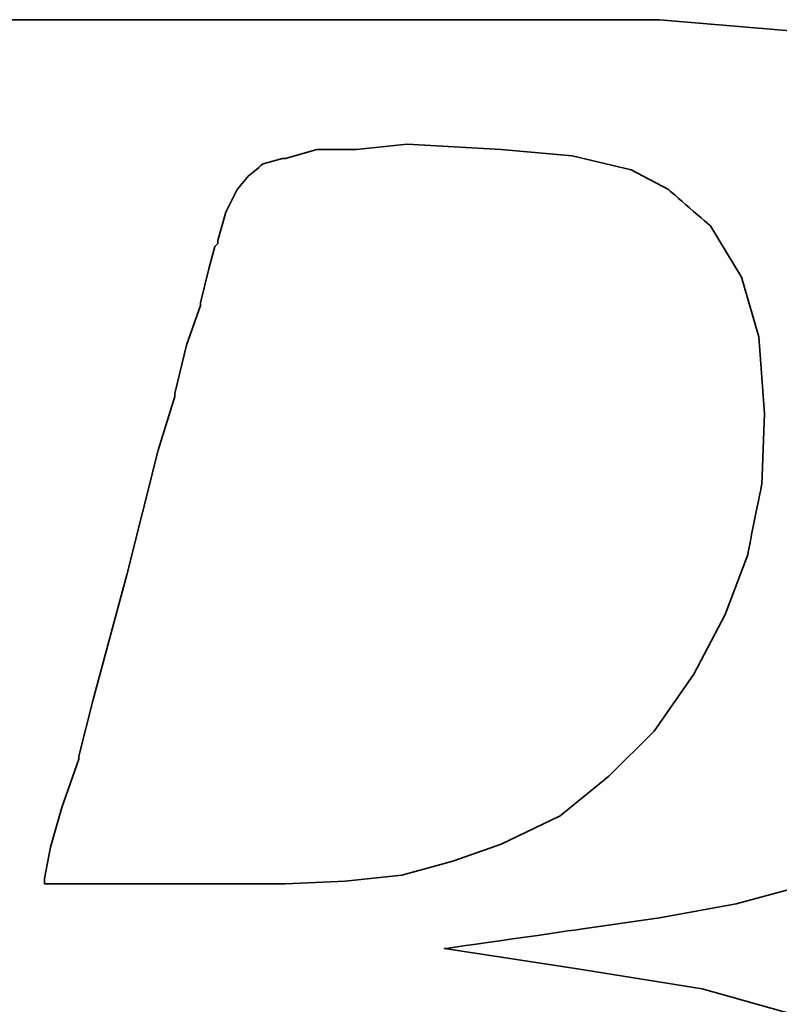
# Model space of a CAD drawing. Extents: x 590 to 738, y 38 to 112.
# Tile 33 of 49: x 698.485 to 699.319, y 77.81 to 78.891. Entities that reach past the tile are written whole.
import ezdxf

# ---------------------------------------------------------------- set-up
doc = ezdxf.new("R2010")
doc.units = 0
doc.header["$LTSCALE"] = 3
doc.header["$MEASUREMENT"] = 0
doc.layers.add('DIM', color=4, linetype='CONTINUOUS')
doc.layers.add('layer 1', color=7, linetype='CONTINUOUS')

# ---------------------------------------------------------------- blocks, each defined once
blk = doc.blocks.new('TBI MOTION logo(完整正式版)')
at = {"layer": 'layer 1', "color": 22, "lineweight": 35}
for points, knots in [([(-64.65375, -6.86375), (-64.65375, -6.86375), (-64.84375, -7.29625), (-64.84375, -7.29625), (-64.84375, -7.29625), (-64.84375, -7.29625), (-64.86875, -7.34375), (-64.86875, -7.34375), (-64.86875, -7.34375), (-64.86875, -7.34375), (-64.86875, -7.36875), (-64.86875, -7.36875), (-64.86875, -7.36875), (-64.86875, -7.36875), (-65.15375, -7.65375), (-65.15375, -7.65375), (-65.15375, -7.65375), (-65.15375, -7.65375), (-65.17875, -7.65375), (-65.17875, -7.65375), (-65.17875, -7.65375), (-65.17875, -7.65375), (-65.20375, -7.67875), (-65.20375, -7.67875), (-65.20375, -7.67875), (-65.20375, -7.67875), (-65.58875, -7.87125), (-65.58875, -7.87125), (-65.58875, -7.87125), (-65.58875, -7.87125), (-65.63375, -7.87125), (-65.63375, -7.87125), (-65.63375, -7.87125), (-65.63375, -7.87125), (-65.65875, -7.89375), (-65.65875, -7.89375), (-65.65875, -7.89375), (-65.65875, -7.89375), (-66.09375, -7.94375), (-66.09375, -7.94375), (-66.09375, -7.94375), (-66.09375, -7.94375), (-66.11375, -7.94375), (-66.11375, -7.94375), (-66.11375, -7.94375), (-66.11375, -7.94375), (-66.16375, -7.94375), (-66.16375, -7.94375), (-66.16375, -7.94375), (-66.16375, -7.94375), (-66.30875, -7.94375), (-66.30875, -7.94375), (-66.30875, -7.94375), (-66.30875, -7.94375), (-66.69375, -7.94375), (-66.69375, -7.94375), (-66.69375, -7.94375), (-66.69375, -7.94375), (-67.07375, -7.94375), (-67.07375, -7.94375), (-67.07375, -7.94375), (-67.07375, -7.94375), (-67.12375, -7.94375), (-67.12375, -7.94375), (-67.12375, -7.94375), (-67.12375, -7.94375), (-67.12375, -7.96625), (-67.12375, -7.96625), (-67.12375, -7.96625), (-67.12375, -7.96625), (-67.14875, -7.99125), (-67.14875, -7.99125), (-67.14875, -7.99125), (-67.14875, -7.99125), (-67.24375, -8.34875), (-67.24375, -8.34875), (-67.24375, -8.34875), (-67.24375, -8.34875), (-67.31375, -8.68625), (-67.31375, -8.68625), (-67.31375, -8.68625), (-67.31375, -8.68625), (-67.26875, -8.68625), (-67.26875, -8.68625), (-67.26875, -8.68625), (-67.26875, -8.68625), (-67.07375, -8.68625), (-67.07375, -8.68625), (-67.07375, -8.68625), (-67.07375, -8.68625), (-66.54875, -8.68625), (-66.54875, -8.68625), (-66.54875, -8.68625), (-66.54875, -8.68625), (-65.82625, -8.68625), (-65.82625, -8.68625), (-65.82625, -8.68625), (-65.82625, -8.68625), (-65.01375, -8.68625), (-65.01375, -8.68625), (-65.01375, -8.68625), (-65.01375, -8.68625), (-64.05375, -8.68625), (-64.05375, -8.68625), (-64.05375, -8.68625), (-64.05375, -8.68625), (-62.08375, -8.68625), (-62.08375, -8.68625), (-62.08375, -8.68625), (-62.08375, -8.68625), (-60.06875, -8.68625), (-60.06875, -8.68625), (-60.06875, -8.68625), (-60.06875, -8.68625), (-59.10875, -8.68625), (-59.10875, -8.68625), (-59.10875, -8.68625), (-59.10875, -8.68625), (-58.29375, -8.68625), (-58.29375, -8.68625), (-58.29375, -8.68625), (-58.29375, -8.68625), (-57.57375, -8.68625), (-57.57375, -8.68625), (-57.57375, -8.68625), (-57.57375, -8.68625), (-57.04875, -8.68625), (-57.04875, -8.68625), (-57.04875, -8.68625), (-57.04875, -8.68625), (-56.85375, -8.68625), (-56.85375, -8.68625), (-56.85375, -8.68625), (-56.85375, -8.68625), (-56.70875, -8.68625), (-56.70875, -8.68625), (-56.70875, -8.68625), (-56.70875, -8.68625), (-56.61375, -8.68625), (-56.61375, -8.68625), (-56.61375, -8.68625), (-56.61375, -8.68625), (-56.56875, -8.68625), (-56.56875, -8.68625), (-56.56875, -8.68625), (-56.56875, -8.68625), (-55.65375, -8.63875), (-55.65375, -8.63875), (-55.65375, -8.63875), (-55.65375, -8.63875), (-54.76875, -8.51875), (-54.76875, -8.51875), (-54.76875, -8.51875), (-54.76875, -8.51875), (-53.90375, -8.30375), (-53.90375, -8.30375), (-53.90375, -8.30375), (-53.90375, -8.30375), (-53.08875, -8.03875), (-53.08875, -8.03875), (-53.08875, -8.03875), (-53.08875, -8.03875), (-52.34375, -7.65375), (-52.34375, -7.65375), (-52.34375, -7.65375), (-52.34375, -7.65375), (-51.69875, -7.29625), (-51.69875, -7.29625), (-51.69875, -7.29625), (-51.69875, -7.29625), (-51.21875, -6.91125), (-51.21875, -6.91125), (-51.21875, -6.91125), (-51.21875, -6.91125), (-50.83375, -6.50375), (-50.83375, -6.50375), (-50.83375, -6.50375), (-50.83375, -6.50375), (-50.44875, -5.94875), (-50.44875, -5.94875), (-50.44875, -5.94875), (-50.44875, -5.94875), (-50.13875, -5.30375), (-50.13875, -5.30375), (-50.13875, -5.30375), (-50.13875, -5.30375), (-49.99375, -4.65375), (-49.99375, -4.65375), (-49.99375, -4.65375), (-49.99375, -4.65375), (-49.92375, -3.98375), (-49.92375, -3.98375), (-49.92375, -3.98375), (-49.92375, -3.98375), (-49.99375, -3.19374), (-49.99375, -3.19374), (-49.99375, -3.19374), (-49.99375, -3.19374), (-50.23374, -2.44874), (-50.23374, -2.44874), (-50.23374, -2.44874), (-50.23374, -2.44874), (-50.59375, -1.87374), (-50.59375, -1.87374), (-50.59375, -1.87374), (-50.59375, -1.87374), (-51.09875, -1.31874), (-51.09875, -1.31874), (-51.09875, -1.31874), (-51.09875, -1.31874), (-51.74375, -0.81875), (-51.74375, -0.81875), (-51.74375, -0.81875), (-51.74375, -0.81875), (-52.53875, -0.48125), (-52.53875, -0.48125), (-52.53875, -0.48125), (-52.53875, -0.48125), (-53.47375, -0.21875), (-53.47375, -0.21875), (-53.47375, -0.21875), (-53.47375, -0.21875), (-54.52875, -0.04874), (-54.52875, -0.04874), (-54.52875, -0.04874), (-54.52875, -0.04874), (-55.65375, 0.12125), (-55.65375, 0.12125), (-55.65375, 0.12125), (-55.65375, 0.12125), (-54.50375, 0.28624), (-54.50375, 0.28624), (-54.50375, 0.28624), (-54.50375, 0.28624), (-53.83375, 0.38124), (-53.83375, 0.38124), (-53.83375, 0.38124), (-53.83375, 0.38124), (-53.18375, 0.50125), (-53.18375, 0.50125), (-53.18375, 0.50125), (-53.18375, 0.50125), (-52.55875, 0.66874), (-52.55875, 0.66874), (-52.55875, 0.66874), (-52.55875, 0.66874), (-52.03375, 0.86124), (-52.03375, 0.86124), (-52.03375, 0.86124), (-52.03375, 0.86124), (-51.50374, 1.03124), (-51.50374, 1.03124), (-51.50374, 1.03124), (-51.50374, 1.03124), (-51.09875, 1.27125), (-51.09875, 1.27125), (-51.09875, 1.27125), (-51.09875, 1.27125), (-50.71375, 1.48624), (-50.71375, 1.48624), (-50.71375, 1.48624), (-50.71375, 1.48624), (-50.37625, 1.77625), (-50.37625, 1.77625), (-50.37625, 1.77625), (-50.37625, 1.77625), (-49.82375, 2.37625), (-49.82375, 2.37625), (-49.82375, 2.37625), (-49.82375, 2.37625), (-49.41875, 2.99625), (-49.41875, 2.99625), (-49.41875, 2.99625), (-49.41875, 2.99625), (-49.22375, 3.76625), (-49.22375, 3.76625), (-49.22375, 3.76625), (-49.22375, 3.76625), (-49.15375, 4.50874), (-49.15375, 4.50874), (-49.15375, 4.50874), (-49.15375, 4.50874), (-49.20375, 5.25125), (-49.20375, 5.25125), (-49.20375, 5.25125), (-49.20375, 5.25125), (-49.41875, 5.92625), (-49.41875, 5.92625), (-49.41875, 5.92625), (-49.41875, 5.92625), (-49.77875, 6.47625), (-49.77875, 6.47625), (-49.77875, 6.47625), (-49.77875, 6.47625), (-50.33125, 7.02624), (-50.33125, 7.02624), (-50.33125, 7.02624), (-50.33125, 7.02624), (-51.00125, 7.43625), (-51.00125, 7.43625), (-51.00125, 7.43625), (-51.00125, 7.43625), (-51.79375, 7.72625), (-51.79375, 7.72625), (-51.79375, 7.72625), (-51.79375, 7.72625), (-52.72875, 7.89124), (-52.72875, 7.89124), (-52.72875, 7.89124), (-52.72875, 7.89124), (-53.83375, 7.98625), (-53.83375, 7.98625), (-53.83375, 7.98625), (-53.83375, 7.98625), (-53.92875, 7.98625), (-53.92875, 7.98625), (-53.92875, 7.98625), (-53.92875, 7.98625), (-54.26375, 7.98625), (-54.26375, 7.98625), (-54.26375, 7.98625), (-54.26375, 7.98625), (-54.74375, 7.98625), (-54.74375, 7.98625), (-54.74375, 7.98625), (-54.74375, 7.98625), (-55.36875, 7.98625), (-55.36875, 7.98625), (-55.36875, 7.98625), (-55.36875, 7.98625), (-56.13375, 7.98625), (-56.13375, 7.98625), (-56.13375, 7.98625), (-56.13375, 7.98625), (-56.94875, 7.98625), (-56.94875, 7.98625), (-56.94875, 7.98625), (-56.94875, 7.98625), (-58.77625, 7.98625), (-58.77625, 7.98625), (-58.77625, 7.98625), (-58.77625, 7.98625), (-60.59875, 7.98625), (-60.59875, 7.98625), (-60.59875, 7.98625), (-60.59875, 7.98625), (-61.41375, 7.98625), (-61.41375, 7.98625), (-61.41375, 7.98625), (-61.41375, 7.98625), (-62.17875, 7.98625), (-62.17875, 7.98625), (-62.17875, 7.98625), (-62.17875, 7.98625), (-62.80375, 7.98625), (-62.80375, 7.98625), (-62.80375, 7.98625), (-62.80375, 7.98625), (-63.30625, 7.98625), (-63.30625, 7.98625), (-63.30625, 7.98625), (-63.30625, 7.98625), (-63.57375, 7.98625), (-63.57375, 7.98625), (-63.57375, 7.98625), (-63.57375, 7.98625), (-63.57375, 7.96375), (-63.57375, 7.96375), (-63.57375, 7.96375), (-63.57375, 7.96375), (-63.59875, 7.94125), (-63.59875, 7.94125), (-63.59875, 7.94125), (-63.59875, 7.94125), (-63.69375, 7.55625), (-63.69375, 7.55625), (-63.69375, 7.55625), (-63.69375, 7.55625), (-63.76375, 7.24624), (-63.76375, 7.24624), (-63.76375, 7.24624), (-63.76375, 7.24624), (-63.23875, 7.24624), (-63.23875, 7.24624), (-63.23875, 7.24624), (-63.23875, 7.24624), (-62.75875, 7.24624), (-62.75875, 7.24624), (-62.75875, 7.24624), (-62.75875, 7.24624), (-62.61125, 7.24624), (-62.61125, 7.24624), (-62.61125, 7.24624), (-62.61125, 7.24624), (-62.56625, 7.24624), (-62.56625, 7.24624), (-62.56625, 7.24624), (-62.56625, 7.24624), (-62.22875, 7.24624), (-62.22875, 7.24624), (-62.22875, 7.24624), (-62.22875, 7.24624), (-62.20375, 7.24624), (-62.20375, 7.24624), (-62.20375, 7.24624), (-62.20375, 7.24624), (-62.17875, 7.21875), (-62.17875, 7.21875), (-62.17875, 7.21875), (-62.17875, 7.21875), (-61.96375, 7.17125), (-61.96375, 7.17125), (-61.96375, 7.17125), (-61.96375, 7.17125), (-61.72375, 7.12624), (-61.72375, 7.12624), (-61.72375, 7.12624), (-61.72375, 7.12624), (-61.70375, 7.12624), (-61.70375, 7.12624), (-61.70375, 7.12624), (-61.70375, 7.12624), (-61.55875, 7.07624), (-61.55875, 7.07624), (-61.55875, 7.07624), (-61.55875, 7.07624), (-61.50875, 7.07624), (-61.50875, 7.07624), (-61.50875, 7.07624), (-61.50875, 7.07624), (-61.48375, 7.02624), (-61.48375, 7.02624), (-61.48375, 7.02624), (-61.48375, 7.02624), (-61.31875, 6.83375), (-61.31875, 6.83375), (-61.31875, 6.83375), (-61.31875, 6.83375), (-61.29375, 6.81125), (-61.29375, 6.81125), (-61.29375, 6.81125), (-61.29375, 6.81125), (-61.29375, 6.78625), (-61.29375, 6.78625), (-61.29375, 6.78625), (-61.29375, 6.78625), (-61.19875, 6.50124), (-61.19875, 6.50124), (-61.19875, 6.50124), (-61.19875, 6.50124), (-61.17375, 6.45124), (-61.17375, 6.45124), (-61.17375, 6.45124), (-61.17375, 6.45124), (-61.19875, 6.40625), (-61.19875, 6.40625), (-61.19875, 6.40625), (-61.19875, 6.40625), (-61.26875, 5.99624), (-61.26875, 5.99624), (-61.26875, 5.99624), (-61.26875, 5.99624), (-61.26875, 5.85125), (-61.26875, 5.85125), (-61.26875, 5.85125), (-61.26875, 5.85125), (-61.26875, 5.82625), (-61.26875, 5.82625), (-61.26875, 5.82625), (-61.26875, 5.82625), (-61.29375, 5.80625), (-61.29375, 5.80625), (-61.29375, 5.80625), (-61.29375, 5.80625), (-61.34125, 5.66125), (-61.34125, 5.66125), (-61.34125, 5.66125), (-61.34125, 5.66125), (-61.41375, 5.44625), (-61.41375, 5.44625), (-61.41375, 5.44625), (-61.41375, 5.44625), (-61.48375, 5.15625), (-61.48375, 5.15625), (-61.48375, 5.15625), (-61.48375, 5.15625), (-61.58375, 4.82124), (-61.58375, 4.82124), (-61.58375, 4.82124), (-61.58375, 4.82124), (-61.79875, 4.00375), (-61.79875, 4.00375), (-61.79875, 4.00375), (-61.79875, 4.00375), (-62.05875, 2.99625), (-62.05875, 2.99625), (-62.05875, 2.99625), (-62.05875, 2.99625), (-62.34875, 1.91625), (-62.34875, 1.91625), (-62.34875, 1.91625), (-62.34875, 1.91625), (-62.97375, -0.41124), (-62.97375, -0.41124), (-62.97375, -0.41124), (-62.97375, -0.41124), (-63.59875, -2.75875), (-63.59875, -2.75875), (-63.59875, -2.75875), (-63.59875, -2.75875), (-63.88375, -3.86374), (-63.88375, -3.86374), (-63.88375, -3.86374), (-63.88375, -3.86374), (-64.14875, -4.82374), (-64.14875, -4.82374), (-64.14875, -4.82374), (-64.14875, -4.82374), (-64.36375, -5.64125), (-64.36375, -5.64125), (-64.36375, -5.64125), (-64.36375, -5.64125), (-64.43625, -5.97625), (-64.43625, -5.97625), (-64.43625, -5.97625), (-64.43625, -5.97625), (-64.50875, -6.28625), (-64.50875, -6.28625), (-64.50875, -6.28625), (-64.50875, -6.28625), (-64.50875, -6.30875), (-64.50875, -6.30875), (-64.50875, -6.30875), (-64.50875, -6.30875), (-64.57875, -6.50375), (-64.57875, -6.50375), (-64.57875, -6.50375), (-64.57875, -6.50375), (-64.62875, -6.69625), (-64.62875, -6.69625), (-64.62875, -6.69625), (-64.62875, -6.69625), (-64.62875, -6.76875), (-64.62875, -6.76875), (-64.62875, -6.76875), (-64.62875, -6.76875), (-64.62875, -6.81375), (-64.62875, -6.81375), (-64.62875, -6.81375), (-64.62875, -6.81375), (-64.62875, -6.83875), (-64.62875, -6.83875), (-64.62875, -6.83875), (-64.62875, -6.83875), (-64.65375, -6.86375), (-64.65375, -6.86375)], [0, 0, 0, 0, 0.0071942, 0.0071942, 0.0071942, 0.0071943, 0.0143885, 0.0143885, 0.0143885, 0.0143885, 0.0215827, 0.0215827, 0.0215827, 0.0215827, 0.028777, 0.028777, 0.028777, 0.028777, 0.0359712, 0.0359712, 0.0359712, 0.0359712, 0.0431655, 0.0431655, 0.0431655, 0.0431655, 0.0503597, 0.0503597, 0.0503597, 0.0503597, 0.057554, 0.057554, 0.057554, 0.057554, 0.0647482, 0.0647482, 0.0647482, 0.0647482, 0.0719424, 0.0719424, 0.0719424, 0.0719425, 0.0791367, 0.0791367, 0.0791367, 0.0791367, 0.0863309, 0.0863309, 0.0863309, 0.0863309, 0.0935252, 0.0935252, 0.0935252, 0.0935252, 0.1007194, 0.1007194, 0.1007194, 0.1007194, 0.1079137, 0.1079137, 0.1079137, 0.1079137, 0.1151079, 0.1151079, 0.1151079, 0.1151079, 0.1223022, 0.1223022, 0.1223022, 0.1223022, 0.1294964, 0.1294964, 0.1294964, 0.1294964, 0.1366906, 0.1366906, 0.1366906, 0.1366907, 0.1438849, 0.1438849, 0.1438849, 0.1438849, 0.1510791, 0.1510791, 0.1510791, 0.1510791, 0.1582734, 0.1582734, 0.1582734, 0.1582734, 0.1654676, 0.1654676, 0.1654676, 0.1654676, 0.1726619, 0.1726619, 0.1726619, 0.1726619, 0.1798561, 0.1798561, 0.1798561, 0.1798561, 0.1870504, 0.1870504, 0.1870504, 0.1870504, 0.1942446, 0.1942446, 0.1942446, 0.1942446, 0.2014388, 0.2014388, 0.2014388, 0.2014389, 0.2086331, 0.2086331, 0.2086331, 0.2086331, 0.2158273, 0.2158273, 0.2158273, 0.2158273, 0.2230216, 0.2230216, 0.2230216, 0.2230216, 0.2302158, 0.2302158, 0.2302158, 0.2302158, 0.2374101, 0.2374101, 0.2374101, 0.2374101, 0.2446043, 0.2446043, 0.2446043, 0.2446043, 0.2517986, 0.2517986, 0.2517986, 0.2517986, 0.2589928, 0.2589928, 0.2589928, 0.2589928, 0.2661871, 0.2661871, 0.2661871, 0.2661871, 0.2733813, 0.2733813, 0.2733813, 0.2733813, 0.2805755, 0.2805755, 0.2805755, 0.2805755, 0.2877698, 0.2877698, 0.2877698, 0.2877698, 0.294964, 0.294964, 0.294964, 0.294964, 0.3021583, 0.3021583, 0.3021583, 0.3021583, 0.3093525, 0.3093525, 0.3093525, 0.3093525, 0.3165468, 0.3165468, 0.3165468, 0.3165468, 0.323741, 0.323741, 0.323741, 0.323741, 0.3309353, 0.3309353, 0.3309353, 0.3309353, 0.3381295, 0.3381295, 0.3381295, 0.3381295, 0.3453237, 0.3453237, 0.3453237, 0.3453238, 0.352518, 0.352518, 0.352518, 0.352518, 0.3597122, 0.3597122, 0.3597122, 0.3597122, 0.3669065, 0.3669065, 0.3669065, 0.3669065, 0.3741007, 0.3741007, 0.3741007, 0.3741007, 0.381295, 0.381295, 0.381295, 0.381295, 0.3884892, 0.3884892, 0.3884892, 0.3884892, 0.3956835, 0.3956835, 0.3956835, 0.3956835, 0.4028777, 0.4028777, 0.4028777, 0.4028777, 0.4100719, 0.4100719, 0.4100719, 0.410072, 0.4172662, 0.4172662, 0.4172662, 0.4172662, 0.4244604, 0.4244604, 0.4244604, 0.4244604, 0.4316547, 0.4316547, 0.4316547, 0.4316547, 0.4388489, 0.4388489, 0.4388489, 0.4388489, 0.4460432, 0.4460432, 0.4460432, 0.4460432, 0.4532374, 0.4532374, 0.4532374, 0.4532374, 0.4604317, 0.4604317, 0.4604317, 0.4604317, 0.4676259, 0.4676259, 0.4676259, 0.4676259, 0.4748201, 0.4748201, 0.4748201, 0.4748202, 0.4820144, 0.4820144, 0.4820144, 0.4820144, 0.4892086, 0.4892086, 0.4892086, 0.4892086, 0.4964029, 0.4964029, 0.4964029, 0.4964029, 0.5035971, 0.5035971, 0.5035971, 0.5035971, 0.5107914, 0.5107914, 0.5107914, 0.5107914, 0.5179856, 0.5179856, 0.5179856, 0.5179856, 0.5251799, 0.5251799, 0.5251799, 0.5251799, 0.5323741, 0.5323741, 0.5323741, 0.5323741, 0.5395683, 0.5395683, 0.5395683, 0.5395684, 0.5467626, 0.5467626, 0.5467626, 0.5467626, 0.5539568, 0.5539568, 0.5539568, 0.5539568, 0.5611511, 0.5611511, 0.5611511, 0.5611511, 0.5683453, 0.5683453, 0.5683453, 0.5683453, 0.5755396, 0.5755396, 0.5755396, 0.5755396, 0.5827338, 0.5827338, 0.5827338, 0.5827338, 0.5899281, 0.5899281, 0.5899281, 0.5899281, 0.5971223, 0.5971223, 0.5971223, 0.5971223, 0.6043165, 0.6043165, 0.6043165, 0.6043166, 0.6115108, 0.6115108, 0.6115108, 0.6115108, 0.618705, 0.618705, 0.618705, 0.618705, 0.6258993, 0.6258993, 0.6258993, 0.6258993, 0.6330935, 0.6330935, 0.6330935, 0.6330935, 0.6402878, 0.6402878, 0.6402878, 0.6402878, 0.647482, 0.647482, 0.647482, 0.647482, 0.6546763, 0.6546763, 0.6546763, 0.6546763, 0.6618705, 0.6618705, 0.6618705, 0.6618705, 0.6690647, 0.6690647, 0.6690647, 0.6690648, 0.676259, 0.676259, 0.676259, 0.676259, 0.6834532, 0.6834532, 0.6834532, 0.6834532, 0.6906475, 0.6906475, 0.6906475, 0.6906475, 0.6978417, 0.6978417, 0.6978417, 0.6978417, 0.705036, 0.705036, 0.705036, 0.705036, 0.7122302, 0.7122302, 0.7122302, 0.7122302, 0.7194245, 0.7194245, 0.7194245, 0.7194245, 0.7266187, 0.7266187, 0.7266187, 0.7266187, 0.7338129, 0.7338129, 0.7338129, 0.733813, 0.7410072, 0.7410072, 0.7410072, 0.7410072, 0.7482014, 0.7482014, 0.7482014, 0.7482014, 0.7553957, 0.7553957, 0.7553957, 0.7553957, 0.7625899, 0.7625899, 0.7625899, 0.7625899, 0.7697842, 0.7697842, 0.7697842, 0.7697842, 0.7769784, 0.7769784, 0.7769784, 0.7769784, 0.7841727, 0.7841727, 0.7841727, 0.7841727, 0.7913669, 0.7913669, 0.7913669, 0.7913669, 0.7985612, 0.7985612, 0.7985612, 0.7985612, 0.8057554, 0.8057554, 0.8057554, 0.8057554, 0.8129496, 0.8129496, 0.8129496, 0.8129497, 0.8201439, 0.8201439, 0.8201439, 0.8201439, 0.8273381, 0.8273381, 0.8273381, 0.8273381, 0.8345324, 0.8345324, 0.8345324, 0.8345324, 0.8417266, 0.8417266, 0.8417266, 0.8417266, 0.8489209, 0.8489209, 0.8489209, 0.8489209, 0.8561151, 0.8561151, 0.8561151, 0.8561151, 0.8633094, 0.8633094, 0.8633094, 0.8633094, 0.8705036, 0.8705036, 0.8705036, 0.8705036, 0.8776978, 0.8776978, 0.8776978, 0.8776979, 0.8848921, 0.8848921, 0.8848921, 0.8848921, 0.8920863, 0.8920863, 0.8920863, 0.8920863, 0.8992806, 0.8992806, 0.8992806, 0.8992806, 0.9064748, 0.9064748, 0.9064748, 0.9064748, 0.9136691, 0.9136691, 0.9136691, 0.9136691, 0.9208633, 0.9208633, 0.9208633, 0.9208633, 0.9280576, 0.9280576, 0.9280576, 0.9280576, 0.9352518, 0.9352518, 0.9352518, 0.9352518, 0.942446, 0.942446, 0.942446, 0.9424461, 0.9496403, 0.9496403, 0.9496403, 0.9496403, 0.9568345, 0.9568345, 0.9568345, 0.9568345, 0.9640288, 0.9640288, 0.9640288, 0.9640288, 0.971223, 0.971223, 0.971223, 0.971223, 0.9784173, 0.9784173, 0.9784173, 0.9784173, 0.9856115, 0.9856115, 0.9856115, 0.9856115, 0.9928058, 0.9928058, 0.9928058, 0.9928058, 1, 1, 1, 1]), ([(-57.50375, 6.35625), (-57.50375, 6.35625), (-57.57375, 6.11625), (-57.57375, 6.11625), (-57.57375, 6.11625), (-57.57375, 6.11625), (-57.57375, 6.09125), (-57.57375, 6.09125), (-57.57375, 6.09125), (-57.57375, 6.09125), (-57.59875, 6.06625), (-57.59875, 6.06625), (-57.59875, 6.06625), (-57.59875, 6.06625), (-57.64875, 5.87625), (-57.64875, 5.87625), (-57.64875, 5.87625), (-57.64875, 5.87625), (-57.71875, 5.58875), (-57.71875, 5.58875), (-57.71875, 5.58875), (-57.71875, 5.58875), (-57.71875, 5.56625), (-57.71875, 5.56625), (-57.71875, 5.56625), (-57.71875, 5.56625), (-57.83875, 5.23125), (-57.83875, 5.23125), (-57.83875, 5.23125), (-57.83875, 5.23125), (-57.93625, 4.82124), (-57.93625, 4.82124), (-57.93625, 4.82124), (-57.93625, 4.82124), (-57.93625, 4.79624), (-57.93625, 4.79624), (-57.93625, 4.79624), (-57.93625, 4.79624), (-58.07875, 4.34125), (-58.07875, 4.34125), (-58.07875, 4.34125), (-58.07875, 4.34125), (-58.34375, 3.28625), (-58.34375, 3.28625), (-58.34375, 3.28625), (-58.34375, 3.28625), (-58.62875, 2.23124), (-58.62875, 2.23124), (-58.62875, 2.23124), (-58.62875, 2.23124), (-58.74875, 1.75125), (-58.74875, 1.75125), (-58.74875, 1.75125), (-58.74875, 1.75125), (-58.74875, 1.72625), (-58.74875, 1.72625), (-58.74875, 1.72625), (-58.74875, 1.72625), (-58.89375, 1.31625), (-58.89375, 1.31625), (-58.89375, 1.31625), (-58.89375, 1.31625), (-58.98875, 0.98124), (-58.98875, 0.98124), (-58.98875, 0.98124), (-58.98875, 0.98124), (-59.03875, 0.71625), (-59.03875, 0.71625), (-59.03875, 0.71625), (-59.03875, 0.71625), (-59.03875, 0.66874), (-59.03875, 0.66874), (-59.03875, 0.66874), (-59.03875, 0.66874), (-58.91875, 0.66874), (-58.91875, 0.66874), (-58.91875, 0.66874), (-58.91875, 0.66874), (-58.53375, 0.66874), (-58.53375, 0.66874), (-58.53375, 0.66874), (-58.53375, 0.66874), (-58.10375, 0.66874), (-58.10375, 0.66874), (-58.10375, 0.66874), (-58.10375, 0.66874), (-57.66875, 0.66874), (-57.66875, 0.66874), (-57.66875, 0.66874), (-57.66875, 0.66874), (-57.33375, 0.66874), (-57.33375, 0.66874), (-57.33375, 0.66874), (-57.33375, 0.66874), (-57.09375, 0.66874), (-57.09375, 0.66874), (-57.09375, 0.66874), (-57.09375, 0.66874), (-56.99875, 0.66874), (-56.99875, 0.66874), (-56.99875, 0.66874), (-56.99875, 0.66874), (-56.49375, 0.69374), (-56.49375, 0.69374), (-56.49375, 0.69374), (-56.49375, 0.69374), (-56.01375, 0.74374), (-56.01375, 0.74374), (-56.01375, 0.74374), (-56.01375, 0.74374), (-55.58375, 0.86124), (-55.58375, 0.86124), (-55.58375, 0.86124), (-55.58375, 0.86124), (-55.17375, 1.00624), (-55.17375, 1.00624), (-55.17375, 1.00624), (-55.17375, 1.00624), (-54.67375, 1.24625), (-54.67375, 1.24625), (-54.67375, 1.24625), (-54.67375, 1.24625), (-54.26375, 1.58124), (-54.26375, 1.58124), (-54.26375, 1.58124), (-54.26375, 1.58124), (-53.87875, 1.96374), (-53.87875, 1.96374), (-53.87875, 1.96374), (-53.87875, 1.96374), (-53.54375, 2.44625), (-53.54375, 2.44625), (-53.54375, 2.44625), (-53.54375, 2.44625), (-53.27875, 2.95125), (-53.27875, 2.95125), (-53.27875, 2.95125), (-53.27875, 2.95125), (-53.08875, 3.45124), (-53.08875, 3.45124), (-53.08875, 3.45124), (-53.08875, 3.45124), (-52.96875, 4.05124), (-52.96875, 4.05124), (-52.96875, 4.05124), (-52.96875, 4.05124), (-52.94375, 4.65125), (-52.94375, 4.65125), (-52.94375, 4.65125), (-52.94375, 4.65125), (-52.99375, 5.30125), (-52.99375, 5.30125), (-52.99375, 5.30125), (-52.99375, 5.30125), (-53.13875, 5.80625), (-53.13875, 5.80625), (-53.13875, 5.80625), (-53.13875, 5.80625), (-53.39875, 6.23625), (-53.39875, 6.23625), (-53.39875, 6.23625), (-53.39875, 6.23625), (-53.75875, 6.54875), (-53.75875, 6.54875), (-53.75875, 6.54875), (-53.75875, 6.54875), (-54.07375, 6.71625), (-54.07375, 6.71625), (-54.07375, 6.71625), (-54.07375, 6.71625), (-54.57375, 6.83375), (-54.57375, 6.83375), (-54.57375, 6.83375), (-54.57375, 6.83375), (-55.17375, 6.88625), (-55.17375, 6.88625), (-55.17375, 6.88625), (-55.17375, 6.88625), (-55.96875, 6.93125), (-55.96875, 6.93125), (-55.96875, 6.93125), (-55.96875, 6.93125), (-56.39875, 6.88625), (-56.39875, 6.88625), (-56.39875, 6.88625), (-56.39875, 6.88625), (-56.42125, 6.88625), (-56.42125, 6.88625), (-56.42125, 6.88625), (-56.42125, 6.88625), (-56.73375, 6.88625), (-56.73375, 6.88625), (-56.73375, 6.88625), (-56.73375, 6.88625), (-56.99875, 6.81125), (-56.99875, 6.81125), (-56.99875, 6.81125), (-56.99875, 6.81125), (-57.02375, 6.81125), (-57.02375, 6.81125), (-57.02375, 6.81125), (-57.02375, 6.81125), (-57.18875, 6.76625), (-57.18875, 6.76625), (-57.18875, 6.76625), (-57.18875, 6.76625), (-57.30875, 6.66625), (-57.30875, 6.66625), (-57.30875, 6.66625), (-57.30875, 6.66625), (-57.40875, 6.54875), (-57.40875, 6.54875), (-57.40875, 6.54875), (-57.40875, 6.54875), (-57.50375, 6.35625), (-57.50375, 6.35625)], [0, 0, 0, 0, 0.0185185, 0.0185185, 0.0185185, 0.0185185, 0.037037, 0.037037, 0.037037, 0.037037, 0.0555556, 0.0555556, 0.0555556, 0.0555556, 0.0740741, 0.0740741, 0.0740741, 0.0740741, 0.0925926, 0.0925926, 0.0925926, 0.0925926, 0.1111111, 0.1111111, 0.1111111, 0.1111111, 0.1296296, 0.1296296, 0.1296296, 0.1296296, 0.1481481, 0.1481481, 0.1481481, 0.1481482, 0.1666667, 0.1666667, 0.1666667, 0.1666667, 0.1851852, 0.1851852, 0.1851852, 0.1851852, 0.2037037, 0.2037037, 0.2037037, 0.2037037, 0.2222222, 0.2222222, 0.2222222, 0.2222222, 0.2407407, 0.2407407, 0.2407407, 0.2407408, 0.2592593, 0.2592593, 0.2592593, 0.2592593, 0.2777778, 0.2777778, 0.2777778, 0.2777778, 0.2962963, 0.2962963, 0.2962963, 0.2962963, 0.3148148, 0.3148148, 0.3148148, 0.3148148, 0.3333333, 0.3333333, 0.3333333, 0.3333333, 0.3518519, 0.3518519, 0.3518519, 0.3518519, 0.3703704, 0.3703704, 0.3703704, 0.3703704, 0.3888889, 0.3888889, 0.3888889, 0.3888889, 0.4074074, 0.4074074, 0.4074074, 0.4074074, 0.4259259, 0.4259259, 0.4259259, 0.4259259, 0.4444444, 0.4444444, 0.4444444, 0.4444445, 0.462963, 0.462963, 0.462963, 0.462963, 0.4814815, 0.4814815, 0.4814815, 0.4814815, 0.5, 0.5, 0.5, 0.5, 0.5185185, 0.5185185, 0.5185185, 0.5185185, 0.537037, 0.537037, 0.537037, 0.537037, 0.5555556, 0.5555556, 0.5555556, 0.5555556, 0.5740741, 0.5740741, 0.5740741, 0.5740741, 0.5925926, 0.5925926, 0.5925926, 0.5925926, 0.6111111, 0.6111111, 0.6111111, 0.6111111, 0.6296296, 0.6296296, 0.6296296, 0.6296296, 0.6481481, 0.6481481, 0.6481481, 0.6481482, 0.6666667, 0.6666667, 0.6666667, 0.6666667, 0.6851852, 0.6851852, 0.6851852, 0.6851852, 0.7037037, 0.7037037, 0.7037037, 0.7037037, 0.7222222, 0.7222222, 0.7222222, 0.7222222, 0.7407407, 0.7407407, 0.7407407, 0.7407408, 0.7592593, 0.7592593, 0.7592593, 0.7592593, 0.7777778, 0.7777778, 0.7777778, 0.7777778, 0.7962963, 0.7962963, 0.7962963, 0.7962963, 0.8148148, 0.8148148, 0.8148148, 0.8148148, 0.8333333, 0.8333333, 0.8333333, 0.8333333, 0.8518519, 0.8518519, 0.8518519, 0.8518519, 0.8703704, 0.8703704, 0.8703704, 0.8703704, 0.8888889, 0.8888889, 0.8888889, 0.8888889, 0.9074074, 0.9074074, 0.9074074, 0.9074074, 0.9259259, 0.9259259, 0.9259259, 0.9259259, 0.9444444, 0.9444444, 0.9444444, 0.9444445, 0.962963, 0.962963, 0.962963, 0.962963, 0.9814815, 0.9814815, 0.9814815, 0.9814815, 1, 1, 1, 1])]:
    blk.add_open_spline(points, degree=3, knots=knots, dxfattribs=at)

msp = doc.modelspace()

# ---------------------------------------------------------------- block references
at = {"layer": 'DIM', "xscale": 0.1295999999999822, "yscale": 0.1295999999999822, "zscale": 0.1295999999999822}
msp.add_blockref('TBI MOTION logo(完整正式版)', (706.164, 77.8558), dxfattribs=at)

doc.saveas('drawing.dxf')
